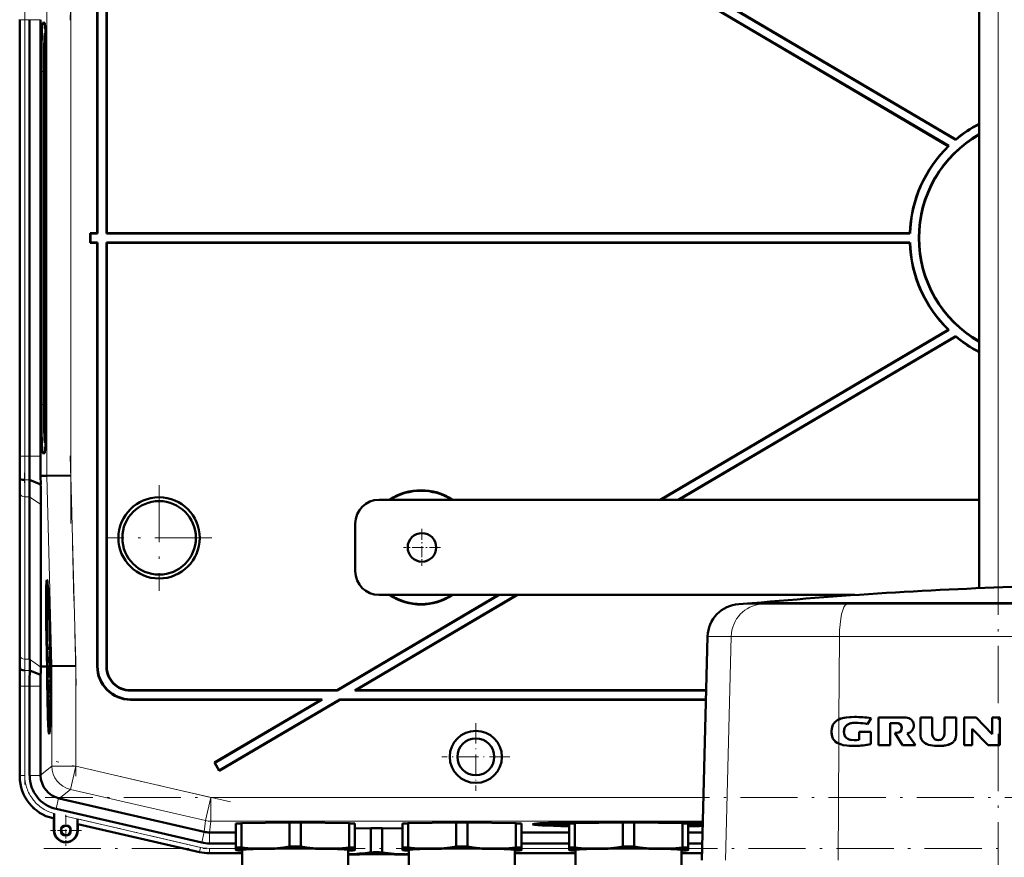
# Model space of a CAD drawing. Extents: x -1438 to 1837, y -1673 to 612.
# Tile 92 of 95: x 1179 to 1386, y 306 to 482. Entities that reach past the tile are written whole.
import ezdxf

# ---------------------------------------------------------------- set-up
doc = ezdxf.new("R2010")
doc.units = 0
doc.linetypes.add('DASHDOT', pattern=[18.5, 12, -3, 0.5, -3])

msp = doc.modelspace()

# ---------------------------------------------------------------- linework, layer by layer
at = {"color": 7, "linetype": 'DASHDOT', "lineweight": 18}
for p, q in [((1384.43, -290.12), (1384.43, 606.28)), ((1190.82, 530.56), (1189.56, 482.34)), ((1189.67, 496.55), (1189.67, 376.6)), ((1180.01, 381.55), (1180.01, 491.61)), ((1189.56, 390.81), (1190.82, 342.59)), ((1208.23, 384.67), (1208.23, 362.48)), ((1219.33, 373.58), (1197.13, 373.58)), ((1190.72, 348.78), (1190.72, 323.51)), ((1180.01, 321.75), (1180.01, 344.31)), ((1223.2, 318.12), (1186.6, 326.57)), ((1601.32, 319.07), (1184.33, 319.07)), ((1188.47, 315.15), (1219.77, 307.92)), ((1183.99, 308.36), (1601.67, 308.36))]:
    msp.add_line(p, q, dxfattribs=at)
at = {"color": 7, "lineweight": 50}
for p, q in [((1380.43, 363.01), (1380.43, 531.58)), ((1195.23, 526.58), (1195.23, 437.58)), ((1195.3, 526.51), (1195.3, 437.51)), ((1197.16, 437.51), (1197.16, 526.65)), ((1197.23, 437.58), (1197.23, 526.58)), ((1313.58, 491.58), (1374.07, 455.9)), ((1317.24, 491.58), (1375.52, 457.21)), ((1322.35, 486.33), (1373.96, 455.89)), ((1326.28, 486.33), (1375.51, 457.29)), ((1178.98, 482.44), (1178.98, 390.72)), ((1181.04, 482.43), (1181.04, 390.72)), ((1183.34, 390.72), (1183.34, 482.43)), ((1184.21, 481.76), (1183.77, 481.76)), ((1184.26, 479.58), (1184.38, 479.7)), ((1184.38, 479.59), (1184.27, 479.59)), ((1183.5, 471.58), (1183.5, 401.58)), ((1184.06, 471.58), (1184.06, 401.58)), ((1184.48, 401.58), (1184.48, 471.58)), ((1375.51, 457.29), (1375.52, 457.21)), ((1374.07, 455.9), (1373.96, 455.89)), ((1193.8, 437.51), (1193.73, 437.58)), ((1195.23, 437.58), (1193.73, 437.58)), ((1193.73, 435.58), (1193.73, 437.58)), ((1195.3, 437.51), (1193.8, 437.51)), ((1193.8, 435.65), (1193.8, 437.51)), ((1195.23, 437.58), (1195.3, 437.51)), ((1197.16, 437.51), (1197.23, 437.58)), ((1365.91, 437.51), (1197.16, 437.51)), ((1365.85, 437.58), (1197.23, 437.58)), ((1365.85, 437.58), (1365.91, 437.51)), ((1193.8, 435.65), (1193.73, 435.58)), ((1193.73, 435.58), (1195.23, 435.58)), ((1193.8, 435.65), (1195.3, 435.65)), ((1195.23, 435.58), (1195.3, 435.65)), ((1195.23, 346.57), (1195.23, 435.58)), ((1195.3, 346.64), (1195.3, 435.65)), ((1197.16, 435.65), (1197.16, 346.5)), ((1197.16, 435.65), (1365.91, 435.65)), ((1197.16, 435.65), (1197.23, 435.58)), ((1197.23, 435.58), (1197.23, 346.57)), ((1197.23, 435.58), (1365.85, 435.58)), ((1365.91, 435.65), (1365.85, 435.58)), ((1373.96, 417.26), (1313.45, 381.58)), ((1374.07, 417.25), (1313.58, 381.58)), ((1375.52, 415.94), (1317.24, 381.58)), ((1375.51, 415.86), (1317.38, 381.58)), ((1373.96, 417.26), (1374.07, 417.25)), ((1375.51, 415.86), (1375.52, 415.94)), ((1184.26, 393.57), (1184.38, 393.46)), ((1184.27, 393.57), (1184.38, 393.57)), ((1183.77, 391.39), (1184.21, 391.39)), ((1189.67, 386.66), (1184.67, 386.6)), ((1178.99, 386.15), (1178.95, 386.58)), ((1183.36, 384.78), (1181.01, 385.75)), ((1183.33, 386.58), (1184.67, 386.6)), ((1183.36, 384.78), (1183.33, 386.58)), ((1178.98, 349.51), (1178.98, 383.65)), ((1178.98, 349.51), (1178.98, 383.65)), ((1181.04, 348.09), (1181.04, 382.23)), ((1183.39, 346.58), (1183.39, 380.57)), ((1380.43, 381.58), (1254.43, 381.58)), ((1249.43, 366.58), (1249.43, 376.58)), ((1184.71, 362.94), (1184.91, 362.99)), ((1279.53, 361.58), (1245.62, 341.58)), ((1279.67, 361.58), (1245.64, 341.51)), ((1283.33, 361.58), (1249.3, 341.51)), ((1283.47, 361.58), (1249.56, 341.58)), ((1254.43, 361.58), (1354.36, 361.58)), ((1332.67, 359.85), (1329.94, 359.66)), ((1337.37, 359.85), (1332.67, 359.85)), ((1332.81, 359.85), (1332.67, 359.85)), ((1364.11, 359.85), (1332.81, 359.85)), ((1353.25, 359.85), (1337.37, 359.85)), ((1392.93, 359.85), (1353.25, 359.85)), ((1392.93, 359.85), (1364.11, 359.85)), ((1185.19, 355.49), (1185.2, 354.64)), ((1185.2, 354.64), (1185.23, 354.64)), ((1185.21, 354.69), (1185.22, 354.9)), ((1185.21, 354.69), (1185.23, 354.69)), ((1185.27, 353.52), (1185.26, 353.86)), ((1185.27, 353.67), (1185.27, 353.52)), ((1185.23, 352.99), (1185.26, 352.99)), ((1185.25, 352.27), (1185.23, 352.99)), ((1185.33, 351.55), (1185.24, 350.46)), ((1185.25, 352.27), (1185.3, 352.27)), ((1185.25, 351.78), (1185.25, 352.27)), ((1185.25, 351.78), (1185.33, 351.78)), ((1185.26, 353.03), (1185.27, 352.71)), ((1185.27, 352.71), (1185.28, 352.76)), ((1185.27, 352.71), (1185.31, 352.71)), ((1185.28, 352.83), (1185.31, 352.83)), ((1185.28, 352.76), (1185.28, 352.83)), ((1185.28, 352.76), (1185.31, 352.76)), ((1185.29, 352.32), (1185.3, 351.83)), ((1185.3, 351.83), (1185.33, 351.83)), ((1185.33, 351.55), (1185.33, 351.78)), ((1185.33, 351.55), (1185.34, 351.55)), ((1185.33, 351.14), (1185.33, 351.55)), ((1323.41, 352.86), (1322.18, 305.9)), ((1185.24, 350.05), (1185.33, 351.14)), ((1185.24, 350.46), (1185.24, 350.05)), ((1185.24, 350.05), (1185.39, 350.05)), ((1185.28, 349.8), (1185.39, 349.8)), ((1185.33, 351.14), (1185.35, 351.14)), ((1185.33, 349.8), (1185.33, 350.05)), ((1185.33, 349.61), (1185.34, 348.18)), ((1185.34, 349.61), (1185.33, 349.61)), ((1185.34, 349.61), (1185.4, 349.61)), ((1185.36, 347.78), (1185.34, 349.61)), ((1184.72, 346.6), (1184.67, 348.56)), ((1184.71, 348.56), (1184.77, 346.6)), ((1184.81, 346.6), (1184.76, 348.56)), ((1185.26, 348.53), (1185.31, 348.53)), ((1185.29, 347.83), (1185.26, 348.53)), ((1185.29, 347.83), (1185.31, 347.83)), ((1185.29, 347.33), (1185.29, 347.83)), ((1185.31, 347.88), (1185.31, 347.38)), ((1185.31, 347.38), (1185.36, 347.78)), ((1185.31, 347.38), (1185.46, 347.38)), ((1185.32, 348.67), (1185.34, 348.67)), ((1185.34, 348.18), (1185.32, 347.99)), ((1185.36, 347.78), (1185.45, 347.78)), ((1185.43, 348.57), (1185.47, 346.61)), ((1185.5, 349.08), (1185.46, 349.07)), ((1185.46, 349.07), (1185.5, 349.07)), ((1185.48, 348.06), (1185.53, 348.06)), ((1185.53, 348.06), (1185.48, 348.06)), ((1185.52, 346.61), (1185.48, 348.06)), ((1185.53, 348.06), (1185.56, 346.61)), ((1179.04, 346.15), (1179, 346.58)), ((1183.35, 344.8), (1181.06, 345.75)), ((1184.35, 346.59), (1183.39, 346.58)), ((1183.39, 346.43), (1183.39, 346.58)), ((1184.72, 346.59), (1184.35, 346.59)), ((1184.77, 346.6), (1184.81, 346.6)), ((1185.27, 346.79), (1185.29, 344.27)), ((1185.28, 346.79), (1185.27, 346.79)), ((1185.28, 346.79), (1185.47, 346.79)), ((1185.3, 344.91), (1185.28, 346.79)), ((1185.29, 347.33), (1185.46, 347.33)), ((1185.34, 346.74), (1185.47, 346.74)), ((1185.38, 345.56), (1185.47, 345.56)), ((1185.47, 346.61), (1185.52, 346.61)), ((1185.72, 346.61), (1185.56, 346.61)), ((1190.72, 346.67), (1185.72, 346.61)), ((1185.29, 344.27), (1185.46, 344.27)), ((1185.3, 344.32), (1185.36, 344.32)), ((1185.3, 343.73), (1185.3, 343.18)), ((1185.4, 343.73), (1185.3, 343.73)), ((1185.32, 345.21), (1185.37, 345.21)), ((1185.36, 344.81), (1185.36, 344.32)), ((1185.36, 344.32), (1185.46, 344.32)), ((1185.4, 343.73), (1185.45, 343.73)), ((1185.4, 342.92), (1185.4, 343.73)), ((1178.98, 323.43), (1178.98, 342.44)), ((1181.04, 323.63), (1181.04, 342.43)), ((1183.34, 323.72), (1183.34, 342.43)), ((1185.3, 343.18), (1185.39, 343.19)), ((1185.39, 343.19), (1185.31, 342.16)), ((1185.31, 342.16), (1185.31, 341.59)), ((1185.31, 341.59), (1185.41, 340.6)), ((1185.33, 341.88), (1185.34, 342.07)), ((1185.33, 341.88), (1185.43, 341.88)), ((1185.34, 341.7), (1185.33, 341.88)), ((1185.34, 342.07), (1185.4, 342.92)), ((1185.41, 340.94), (1185.34, 341.7)), ((1185.4, 342.92), (1185.44, 342.92)), ((1245.64, 341.51), (1202.16, 341.51)), ((1245.62, 341.58), (1202.23, 341.58)), ((1245.64, 341.51), (1245.62, 341.58)), ((1249.3, 341.51), (1249.56, 341.58)), ((1323.11, 341.51), (1249.3, 341.51)), ((1323.11, 341.58), (1249.56, 341.58)), ((1185.32, 340.57), (1185.33, 340.02)), ((1185.41, 340.57), (1185.32, 340.57)), ((1185.33, 340.02), (1185.39, 340.02)), ((1202.22, 339.58), (1242.23, 339.58)), ((1202.29, 339.65), (1242.48, 339.65)), ((1242.23, 339.58), (1219.83, 326.37)), ((1242.48, 339.65), (1219.93, 326.34)), ((1246.16, 339.58), (1220.85, 324.65)), ((1246.15, 339.65), (1220.87, 324.74)), ((1242.23, 339.58), (1242.48, 339.65)), ((1246.15, 339.65), (1323.06, 339.65)), ((1246.16, 339.58), (1246.15, 339.65)), ((1246.16, 339.58), (1323.06, 339.58)), ((1357.74, 335.73), (1356.96, 334.47)), ((1357.74, 335.73), (1356.96, 334.47)), ((1359.29, 335.83), (1359.29, 330.03)), ((1359.29, 335.83), (1365.06, 335.83)), ((1359.29, 335.83), (1359.29, 330.03)), ((1359.29, 335.83), (1365.06, 335.83)), ((1368.13, 335.83), (1368.13, 332.42)), ((1368.13, 335.83), (1370.59, 335.83)), ((1368.13, 335.83), (1368.13, 332.42)), ((1368.13, 335.83), (1370.59, 335.83)), ((1370.59, 335.83), (1370.59, 332.35)), ((1370.59, 335.83), (1370.59, 332.35)), ((1373.13, 335.83), (1373.13, 332.35)), ((1373.13, 335.83), (1375.59, 335.83)), ((1373.13, 335.83), (1373.13, 332.35)), ((1373.13, 335.83), (1375.59, 335.83)), ((1375.59, 335.83), (1375.59, 332.42)), ((1375.59, 335.83), (1375.59, 332.42)), ((1377.31, 335.83), (1377.31, 330.03)), ((1377.31, 335.83), (1379.8, 335.83)), ((1377.31, 335.83), (1377.31, 330.03)), ((1377.31, 335.83), (1379.8, 335.83)), ((1379.8, 335.83), (1383.17, 332.33)), ((1379.8, 335.83), (1383.17, 332.33)), ((1383.17, 335.83), (1383.17, 332.33)), ((1383.17, 335.83), (1384.8, 335.83)), ((1383.17, 335.83), (1383.17, 332.33)), ((1383.17, 335.83), (1384.8, 335.83)), ((1384.8, 335.83), (1384.8, 330.03)), ((1384.8, 335.83), (1384.8, 330.03)), ((1185.14, 334.14), (1185.33, 334.09)), ((1363.17, 334.67), (1361.72, 334.67)), ((1361.72, 334.67), (1361.72, 330.03)), ((1361.72, 334.67), (1363.17, 334.67)), ((1361.72, 334.67), (1361.72, 330.03)), ((1382.31, 330.03), (1378.94, 333.48)), ((1378.94, 333.48), (1378.94, 330.03)), ((1382.31, 330.03), (1378.94, 333.48)), ((1378.94, 333.48), (1378.94, 330.03)), ((1355.24, 332.82), (1357.68, 332.82)), ((1355.24, 332.82), (1355.24, 331.16)), ((1355.24, 332.82), (1355.24, 331.16)), ((1355.24, 332.82), (1357.68, 332.82)), ((1357.68, 332.82), (1357.68, 330.22)), ((1357.68, 332.82), (1357.68, 330.22)), ((1364.36, 330.03), (1362.72, 332.63)), ((1362.72, 332.63), (1363.17, 332.63)), ((1364.36, 330.03), (1362.72, 332.63)), ((1362.72, 332.63), (1363.17, 332.63)), ((1365.33, 332.51), (1367.05, 330.03)), ((1365.33, 332.51), (1367.05, 330.03)), ((1361.72, 330.03), (1359.29, 330.03)), ((1359.29, 330.03), (1361.72, 330.03)), ((1367.05, 330.03), (1364.36, 330.03)), ((1364.36, 330.03), (1367.05, 330.03)), ((1378.94, 330.03), (1377.31, 330.03)), ((1377.31, 330.03), (1378.94, 330.03)), ((1384.8, 330.03), (1382.31, 330.03)), ((1382.31, 330.03), (1384.8, 330.03)), ((1219.93, 326.34), (1219.83, 326.37)), ((1219.83, 326.37), (1220.85, 324.65)), ((1219.93, 326.34), (1220.87, 324.74)), ((1220.87, 324.74), (1220.85, 324.65)), ((1183.34, 323.72), (1183.34, 323.63)), ((1187.13, 318.87), (1187.21, 318.85)), ((1187.21, 318.85), (1217.69, 311.82)), ((1217.18, 309.57), (1186.61, 316.63)), ((1186.15, 314.62), (1185.95, 314.67)), ((1186.18, 314.65), (1186.15, 314.62)), ((1186.15, 312.12), (1186.15, 314.62)), ((1186.22, 315.67), (1186.21, 315.29)), ((1186.21, 315.29), (1186.21, 314.96)), ((1186.22, 312.12), (1186.22, 315.67)), ((1191.08, 314.55), (1191.08, 312.12)), ((1191.15, 313.47), (1191.11, 313.51)), ((1216.72, 307.56), (1191.15, 313.47)), ((1191.15, 313.47), (1191.15, 312.12)), ((1224.31, 308.52), (1224.31, 313.57)), ((1225.5, 313.62), (1235.62, 313.77)), ((1225.5, 308.57), (1225.5, 313.62)), ((1235.62, 308.72), (1235.62, 313.77)), ((1238, 313.77), (1248.12, 313.62)), ((1238, 308.72), (1238, 313.77)), ((1248.12, 308.57), (1248.12, 313.62)), ((1249.31, 308.52), (1249.31, 313.57)), ((1249.31, 312.52), (1252.67, 312.57)), ((1252.67, 307.52), (1252.67, 312.57)), ((1255.04, 312.57), (1259.31, 312.51)), ((1255.04, 307.52), (1255.04, 312.57)), ((1259.31, 308.52), (1259.31, 313.57)), ((1260.5, 313.62), (1270.62, 313.77)), ((1260.5, 308.57), (1260.5, 313.62)), ((1270.62, 308.72), (1270.62, 313.77)), ((1273, 313.77), (1283.12, 313.62)), ((1273, 308.72), (1273, 313.77)), ((1283.12, 308.57), (1283.12, 313.62)), ((1284.31, 308.52), (1284.31, 313.57)), ((1288.69, 313.41), (1288.63, 313.64)), ((1294.31, 308.52), (1294.31, 313.57)), ((1295.5, 313.62), (1305.62, 313.77)), ((1295.5, 308.57), (1295.5, 313.62)), ((1297.62, 313.65), (1297.62, 313.76)), ((1305.62, 308.72), (1305.62, 313.77)), ((1306.31, 313.89), (1306.31, 313.94)), ((1306.31, 313.94), (1306.31, 313.89)), ((1307.31, 313.94), (1307.31, 313.89)), ((1307.31, 313.89), (1307.31, 313.94)), ((1308, 313.77), (1318.12, 313.62)), ((1308, 308.72), (1308, 313.77)), ((1316, 313.76), (1316, 313.65)), ((1318.12, 308.57), (1318.12, 313.62)), ((1319.31, 308.52), (1319.31, 313.57)), ((1218.8, 311.69), (1218.81, 311.69)), ((1218.81, 311.69), (1224.31, 311.69)), ((1284.31, 311.69), (1294.31, 311.69)), ((1319.31, 311.69), (1322.33, 311.69)), ((1218.8, 309.39), (1224.31, 309.39)), ((1224.31, 308.52), (1224.31, 308.02)), ((1249.31, 308.02), (1249.31, 308.52)), ((1259.31, 308.52), (1259.31, 308.02)), ((1284.31, 309.39), (1294.31, 309.39)), ((1284.31, 308.02), (1284.31, 308.52)), ((1294.31, 308.52), (1294.31, 308.02)), ((1319.31, 309.39), (1322.27, 309.39)), ((1319.31, 308.02), (1319.31, 308.52)), ((1225.66, 307.33), (1218.8, 307.33)), ((1218.8, 307.33), (1225.66, 307.33)), ((1224.31, 308.02), (1224.31, 308)), ((1224.37, 307.98), (1224.31, 308)), ((1225.66, 302.63), (1225.66, 308.02)), ((1247.96, 308.02), (1247.96, 302.63)), ((1249.25, 307.98), (1249.31, 308)), ((1249.31, 308), (1249.31, 308.02)), ((1259.31, 308.02), (1259.31, 308)), ((1259.37, 307.98), (1259.31, 308)), ((1260.66, 302.63), (1260.66, 308.02)), ((1282.96, 308.02), (1282.96, 302.63)), ((1282.96, 307.33), (1295.66, 307.33)), ((1282.96, 307.33), (1295.66, 307.33)), ((1284.25, 307.98), (1284.31, 308)), ((1284.31, 308), (1284.31, 308.02)), ((1294.31, 308.02), (1294.31, 308)), ((1294.37, 307.98), (1294.31, 308)), ((1295.66, 302.63), (1295.66, 308.02)), ((1317.96, 308.02), (1317.96, 302.63)), ((1317.96, 307.33), (1322.22, 307.33)), ((1317.96, 307.33), (1322.22, 307.33)), ((1319.25, 307.98), (1319.31, 308)), ((1319.31, 308), (1319.31, 308.02))]:
    msp.add_line(p, q, dxfattribs=at)
at = {"color": 7, "lineweight": 18}
for p, q in [((1384.43, 363.16), (1384.43, 531.58)), ((1184.67, 486.56), (1184.67, 386.6)), ((1189.67, 386.66), (1189.67, 486.49)), ((1178.98, 482.43), (1179.01, 482.43)), ((1180.01, 482.43), (1179.01, 482.43)), ((1179.01, 390.72), (1179.01, 482.43)), ((1180.01, 482.43), (1181.04, 482.43)), ((1180.01, 482.43), (1180.01, 390.72)), ((1181.04, 482.43), (1183.34, 482.43)), ((1184.23, 481.73), (1183.77, 481.76)), ((1184.38, 479.69), (1184.27, 479.59)), ((1183.5, 471.58), (1184.06, 471.58)), ((1184.06, 401.58), (1183.5, 401.58)), ((1184.27, 393.57), (1184.38, 393.46)), ((1184.23, 391.42), (1183.77, 391.39)), ((1179.01, 390.72), (1178.98, 390.72)), ((1179.01, 390.72), (1180.01, 390.72)), ((1181.04, 390.72), (1180.01, 390.72)), ((1183.34, 390.72), (1181.04, 390.72)), ((1190.72, 346.67), (1189.67, 386.66)), ((1181.01, 385.75), (1179.99, 385.75)), ((1184.67, 386.6), (1185.72, 346.61)), ((1179.01, 382.92), (1179.01, 348.77)), ((1181.04, 382.23), (1180.01, 382.23)), ((1180.01, 348.09), (1180.01, 382.23)), ((1183.39, 380.57), (1181.04, 382.23)), ((1337.37, 359.85), (1334.72, 359.66)), ((1353.25, 359.85), (1352.62, 359.66)), ((1329.94, 359.66), (1334.72, 359.66)), ((1334.72, 359.66), (1352.62, 359.66)), ((1352.62, 359.66), (1433.24, 359.66)), ((1323.41, 352.86), (1328.37, 352.86)), ((1328.37, 352.86), (1327.18, 305.88)), ((1328.37, 352.86), (1351.09, 352.86)), ((1351.09, 352.86), (1350.98, 335.45)), ((1351.09, 352.86), (1434.77, 352.86)), ((1181.04, 348.09), (1180.01, 348.09)), ((1183.39, 346.43), (1181.04, 348.09)), ((1179, 346.58), (1178.95, 346.58)), ((1181.06, 345.75), (1180.03, 345.75)), ((1185.72, 346.61), (1185.72, 325.61)), ((1190.72, 325.61), (1190.72, 346.67)), ((1195.23, 346.57), (1195.3, 346.64)), ((1197.23, 346.57), (1197.16, 346.5)), ((1179.01, 342.43), (1178.98, 342.43)), ((1180.01, 342.43), (1179.01, 342.43)), ((1179.01, 323.63), (1179.01, 342.43)), ((1180.01, 342.43), (1181.04, 342.43)), ((1180.01, 323.63), (1180.01, 342.43)), ((1183.34, 342.43), (1181.04, 342.43)), ((1202.16, 341.51), (1202.23, 341.58)), ((1202.22, 339.58), (1202.29, 339.65)), ((1350.98, 335.45), (1350.95, 330.36)), ((1350.95, 330.36), (1350.8, 305.88)), ((1185.72, 325.61), (1183.34, 323.72)), ((1185.72, 325.61), (1190.72, 325.61)), ((1190.72, 325.61), (1189.59, 320.74)), ((1219.08, 319.07), (1190.72, 325.61)), ((1179.01, 323.63), (1178.98, 323.63)), ((1179.01, 323.63), (1180.01, 323.63)), ((1183.34, 323.63), (1181.04, 323.63)), ((1187.21, 318.85), (1189.59, 320.74)), ((1217.96, 314.2), (1189.59, 320.74)), ((1187.13, 318.87), (1186.61, 316.63)), ((1219.08, 319.07), (1217.96, 314.2)), ((1219.08, 319.07), (1219.08, 314.07)), ((1219.08, 319.07), (1322.52, 319.07)), ((1186.15, 314.66), (1186.15, 314.62)), ((1186.18, 314.65), (1186.15, 314.66)), ((1216.95, 308.57), (1191.08, 314.55)), ((1191.11, 313.51), (1216.73, 307.6)), ((1217.96, 314.2), (1217.69, 311.82)), ((1218.81, 311.69), (1219.08, 314.07)), ((1322.39, 314.07), (1219.08, 314.07)), ((1186.22, 312.12), (1186.15, 312.12)), ((1191.08, 312.12), (1191.15, 312.12)), ((1217.7, 311.81), (1217.18, 309.57)), ((1218.8, 311.69), (1218.8, 309.39)), ((1216.73, 307.6), (1216.95, 308.57)), ((1218.8, 308.36), (1224.31, 308.36)), ((1218.8, 307.36), (1218.8, 308.36)), ((1284.31, 308.36), (1294.31, 308.36)), ((1319.31, 308.36), (1322.24, 308.36)), ((1216.73, 307.6), (1216.72, 307.56)), ((1218.8, 307.36), (1225.66, 307.36)), ((1218.8, 307.36), (1218.8, 307.33)), ((1282.96, 307.36), (1295.66, 307.36)), ((1317.96, 307.36), (1322.22, 307.36))]:
    msp.add_line(p, q, dxfattribs=at)
at = {"color": 7, "linetype": 'DASHDOT', "lineweight": 18, "ltscale": 0.195001}
for p, q in [((1263.43, 375.48), (1263.43, 367.68)), ((1267.33, 371.58), (1259.53, 371.58))]:
    msp.add_line(p, q, dxfattribs=at)
at = {"color": 7, "linetype": 'DASHDOT', "lineweight": 18, "ltscale": 0.355368}
msp.add_line((1274.74, 334.68), (1274.74, 320.47), dxfattribs=at)
at = {"color": 7, "linetype": 'DASHDOT', "lineweight": 18, "ltscale": 0.355365}
msp.add_line((1281.85, 327.58), (1267.63, 327.58), dxfattribs=at)
at = {"color": 7, "linetype": 'DASHDOT', "lineweight": 18, "ltscale": 0.1625}
for p, q in [((1188.65, 315.37), (1188.65, 308.87)), ((1191.9, 312.12), (1185.4, 312.12))]:
    msp.add_line(p, q, dxfattribs=at)
at = {"color": 7, "lineweight": 50}
for points in [[(1185.23, 354.25), (1185.23, 354.2), (1185.22, 354.04), (1185.21, 352.98)], [(1185.25, 354.14), (1185.24, 354.23), (1185.23, 354.25)], [(1185.23, 352.99), (1185.23, 353.69), (1185.23, 353.74), (1185.24, 353.75)], [(1185.24, 353.75), (1185.24, 353.73), (1185.26, 353.51), (1185.26, 353.03)], [(1185.21, 352.98), (1185.24, 351.92), (1185.25, 351.78)], [(1185.28, 349.8), (1185.26, 349.69), (1185.26, 349.51)], [(1185.32, 348.67), (1185.29, 349.71), (1185.28, 349.78), (1185.28, 349.8)], [(1185.25, 348.53), (1185.28, 347.47), (1185.29, 347.33)], [(1185.26, 348.53), (1185.27, 349.2), (1185.28, 349.31)], [(1185.28, 349.31), (1185.29, 349.2), (1185.31, 348.54)], [(1185.34, 346.74), (1185.33, 346.56), (1185.31, 345.67)], [(1185.32, 345.21), (1185.34, 346.17), (1185.34, 346.23), (1185.35, 346.25)], [(1185.38, 345.56), (1185.36, 346.52), (1185.35, 346.69), (1185.34, 346.74)], [(1185.35, 346.25), (1185.36, 346.13), (1185.37, 345.55)], [(1185.36, 344.32), (1185.38, 344.83), (1185.38, 345.56)], [(1185.37, 345.55), (1185.37, 344.88), (1185.36, 344.83), (1185.36, 344.81)], [(1350.98, 335.45), (1351.48, 335.64), (1352, 335.78), (1352.54, 335.87), (1353.57, 335.94), (1354.26, 335.96)], [(1350.98, 335.45), (1351.33, 335.6), (1351.71, 335.71), (1352.5, 335.86), (1353.19, 335.92), (1354.26, 335.96)], [(1349.64, 334.07), (1349.49, 333.51), (1349.44, 332.95)], [(1349.64, 334.07), (1349.48, 333.43), (1349.44, 332.95)], [(1349.44, 332.95), (1349.44, 332.57), (1349.49, 332.17), (1349.58, 331.82)], [(1349.44, 332.95), (1349.48, 332.25), (1349.58, 331.82)], [(1352.43, 331.67), (1352.27, 331.9), (1352.16, 332.15), (1352.09, 332.42), (1352.05, 332.91)], [(1352.43, 331.67), (1352.26, 331.91), (1352.15, 332.18), (1352.09, 332.44), (1352.05, 332.91)], [(1353.66, 334.66), (1353.93, 334.69), (1354.49, 334.71), (1355.02, 334.7)], [(1353.66, 334.66), (1353.94, 334.69), (1354.5, 334.71), (1355.02, 334.7)], [(1349.98, 331.07), (1350.33, 330.73), (1350.74, 330.47), (1350.95, 330.36)], [(1349.98, 331.07), (1350.29, 330.76), (1350.62, 330.54), (1350.95, 330.36)], [(1355.24, 331.16), (1354.72, 331.11), (1354.19, 331.09), (1353.58, 331.12), (1353.49, 331.14)], [(1355.24, 331.16), (1354.71, 331.11), (1354.18, 331.09), (1353.49, 331.14)], [(1368.13, 332.42), (1368.11, 331.98), (1368.19, 331.56), (1368.33, 331.24), (1368.64, 330.82)], [(1368.13, 332.42), (1368.11, 331.99), (1368.19, 331.56), (1368.33, 331.24), (1368.64, 330.82)], [(1350.95, 330.36), (1351.51, 330.15), (1351.9, 330.06), (1352.68, 329.95)], [(1350.95, 330.36), (1351.51, 330.15), (1351.9, 330.06), (1352.68, 329.95)], [(1369.48, 330.24), (1369.83, 330.11), (1370.21, 330.01), (1371.04, 329.89)], [(1369.48, 330.24), (1369.82, 330.11), (1370.2, 330.01), (1371.04, 329.89)], [(1371.04, 329.89), (1372.17, 329.86), (1372.92, 329.92), (1373.65, 330.05), (1373.96, 330.13)], [(1371.04, 329.89), (1371.82, 329.86), (1372.43, 329.87), (1373.04, 329.93), (1373.65, 330.04), (1373.96, 330.13)], [(1186.21, 314.96), (1186.19, 314.67), (1186.18, 314.65), (1186.18, 314.65)], [(1230.56, 308.3), (1229.38, 308.3), (1228.2, 308.34), (1226.86, 308.43), (1225.5, 308.57)], [(1235.62, 308.72), (1234.34, 308.55), (1233.08, 308.43), (1231.82, 308.34), (1230.56, 308.3)], [(1243.06, 308.3), (1241.8, 308.34), (1240.55, 308.43), (1239.28, 308.55), (1238, 308.72)], [(1248.12, 308.57), (1246.76, 308.43), (1245.42, 308.34), (1244.24, 308.3), (1243.06, 308.3)], [(1265.56, 308.3), (1264.38, 308.3), (1263.2, 308.34), (1261.86, 308.43), (1260.5, 308.57)], [(1270.62, 308.72), (1269.34, 308.55), (1268.08, 308.43), (1266.82, 308.34), (1265.56, 308.3)], [(1278.06, 308.3), (1276.8, 308.34), (1275.55, 308.43), (1274.28, 308.55), (1273, 308.72)], [(1283.12, 308.57), (1281.76, 308.43), (1280.42, 308.34), (1279.24, 308.3), (1278.06, 308.3)], [(1300.56, 308.3), (1299.38, 308.3), (1298.2, 308.34), (1296.86, 308.43), (1295.5, 308.57)], [(1305.62, 308.72), (1304.34, 308.55), (1303.08, 308.43), (1301.82, 308.34), (1300.56, 308.3)], [(1313.06, 308.3), (1311.8, 308.34), (1310.55, 308.43), (1309.28, 308.55), (1308, 308.72)], [(1318.12, 308.57), (1316.76, 308.43), (1315.42, 308.34), (1314.24, 308.3), (1313.06, 308.3)], [(1260.11, 307.1), (1258.85, 307.14), (1257.59, 307.23), (1256.33, 307.35), (1255.04, 307.52)]]:
    msp.add_lwpolyline(points, dxfattribs=at)
for centre, radius in [((1208.23, 373.58), 8.54), ((1208.23, 373.58), 7.72), ((1263.43, 371.58), 3), ((1274.74, 327.58), 5.47), ((1274.74, 327.58), 3.88), ((1188.65, 312.12), 1.07), ((1188.65, 312.12), 1)]:
    msp.add_circle(centre, radius, dxfattribs=at)
for centre, radius, start, end in [((1392.83, 436.58), 27, 117.3394, 129.8868), ((1392.83, 436.58), 26.93, 117.4162, 129.9916), ((1392.83, 436.58), 25.07, 119.6446, 240.3554), ((1392.83, 436.58), 25, 119.7358, 240.2642), ((1392.83, 436.58), 27, 134.3346, 177.8775), ((1392.83, 436.58), 26.93, 134.1403, 178.0206), ((1392.83, 436.58), 27, 182.1225, 225.6654), ((1392.83, 436.58), 26.93, 181.9794, 225.8597), ((1392.83, 436.58), 27, 230.1132, 242.6606), ((1392.83, 436.58), 26.93, 230.0084, 242.5838), ((831.9, 390.63), 347.08, 359.3309, 0.0147), ((760.97, 390.61), 420.07, 359.3362, 0.0142), ((657.43, 390.68), 525.91, 359.5531, 0.0043), ((971.62, 383.4), 207.36, 0.0695, 0.8788), ((930.53, 381.93), 250.51, 0.0685, 0.8723), ((882, 380.22), 301.39, 0.0679, 0.8668), ((1263.23, 371.58), 12, 56.4427, 123.5573), ((1263.23, 371.58), 11.9, 57.2111, 122.7889), ((1254.43, 376.58), 5, 90, 180), ((1254.43, 366.58), 5, 180, 270), ((1184.77, 362.88), 0.0805, 131.3824, 175.1607), ((1419.52, -589.29), 953.1, 91.59877, 95.2198), ((1263.23, 371.58), 12, 236.4427, 303.5573), ((1263.23, 371.58), 11.9, 237.2111, 302.7889), ((1330.41, 352.68), 7, 93.8317, 178.5), ((1185.08, 354.69), 0.129, 340.7839, 4.1342), ((1212.26, 353.12), 26.99, 179.3878, 180.6002), ((1182.43, 352.55), 2.88, 355.3642, 0.8659), ((1180.36, 352.21), 4.95, 355.5549, 0.5649), ((971.76, 349.76), 207.22, 359.1215, 359.9313), ((1391.63, 349.76), 212.65, 180.0672, 180.8563), ((1215.82, 348.92), 30.57, 178.907, 180.7397), ((1350.34, 348.29), 169.29, 180.0674, 180.8603), ((1167.35, 348.28), 17.96, 358.714, 0.8172), ((1151.95, 348.36), 33.37, 359.353, 0.5324), ((831.39, 342.52), 347.59, 359.9857, 0.6685), ((1536.31, 342.52), 357.33, 179.3489, 180.0131), ((1465.44, 342.5), 284.4, 179.3457, 180.0134), ((1298.16, 343.45), 114.81, 178.509, 179.3265), ((1127.04, 346.17), 58.27, 358.7578, 359.5115), ((1202.22, 346.57), 6.99, 179.9842, 270.0158), ((1202.29, 346.64), 6.99, 179.9842, 270.0158), ((1202.15, 346.5), 5, 179.9843, 270.0157), ((1202.22, 346.57), 5, 179.9843, 270.0157), ((1383.73, 342.49), 200.39, 179.3393, 180.0144), ((1185.17, 344.31), 0.129, 340.7839, 4.1342), ((1163.38, 345.24), 21.94, 357.5981, 359.9187), ((1352.22, 332.81), 2.92, 115.0984, 135.8287), ((1352.22, 332.81), 2.92, 115.0956, 135.8321), ((1354.22, 308.64), 27.32, 82.5911, 89.9089), ((1354.22, 308.64), 27.32, 82.5909, 89.9086), ((1365.06, 334.16), 1.67, 279.3025, 90.0001), ((1365.06, 334.16), 1.67, 279.3043, 89.9984), ((1351.8, 333.24), 2.32, 136.2603, 158.9693), ((1351.8, 333.24), 2.32, 136.2782, 158.9504), ((1354, 332.94), 1.95, 160.442, 180.7542), ((1354, 332.94), 1.94, 160.4236, 180.7755), ((1353.58, 333.06), 1.51, 137.078, 159.43), ((1353.58, 333.06), 1.51, 137.1021, 159.4073), ((1353.72, 332.93), 1.7, 116.0954, 137.168), ((1353.71, 332.94), 1.68, 115.9974, 137.2564), ((1353.95, 332.4), 2.28, 97.3661, 115.4311), ((1353.95, 332.4), 2.28, 97.3642, 115.4321), ((1354.7, 323.79), 10.92, 78.0482, 88.3469), ((1354.7, 323.76), 10.95, 78.063, 88.3336), ((1363.17, 333.65), 1.02, 270, 90), ((1363.17, 333.65), 1.02, 269.9999, 90.0001), ((1351.62, 332.45), 2.14, 197.099, 220.0319), ((1351.62, 332.45), 2.14, 197.1086, 220.0351), ((1353.52, 332.67), 1.48, 222.4541, 241.9823), ((1353.52, 332.67), 1.48, 222.435, 241.9991), ((1353.86, 333.32), 2.21, 242.0789, 260.3777), ((1353.85, 333.29), 2.18, 241.9829, 260.4833), ((1370.55, 332.69), 2.67, 224.5724, 246.4211), ((1370.55, 332.69), 2.68, 224.578, 246.4148), ((1371.86, 332.35), 1.27, 179.9999, 0.0001), ((1371.86, 332.35), 1.27, 180.0001, 359.9999), ((1373.8, 331.99), 1.76, 305.0672, 327.706), ((1373.8, 331.99), 1.76, 305.0636, 327.711), ((1373.65, 332.04), 1.92, 328.8884, 347.8911), ((1373.64, 332.04), 1.92, 328.9021, 347.8761), ((1372.48, 332.3), 3.12, 347.6266, 2.1846), ((1372.49, 332.3), 3.11, 347.6055, 2.2068), ((1354.18, 348.51), 18.62, 265.3606, 270.8636), ((1354.18, 348.32), 18.43, 265.3328, 270.8934), ((1354.33, 346.89), 17, 270.4598, 281.3733), ((1354.33, 346.83), 16.94, 270.441, 281.3924), ((1373.08, 333.05), 3.05, 286.7705, 304.6801), ((1373.08, 333.05), 3.04, 286.7565, 304.693), ((1187.97, 323.43), 8.99, 179.9916, 257.0084), ((1188.23, 323.63), 7.18, 179.9917, 257.0084), ((1188.34, 323.73), 5, 181.055, 255.9535), ((1188.65, 312.12), 2.5, 180, 360), ((1188.65, 312.12), 2.43, 180, 360), ((1218.8, 316.58), 7.19, 257.0007, 269.9996), ((1218.8, 316.58), 9.25, 257.0008, 269.9996), ((1218.8, 316.58), 9.25, 257.0007, 269.9996), ((1246.85, 346.22), 39.13, 271.6211, 278.5521), ((1260.64, 342.13), 35.03, 269.1343, 270.0373)]:
    msp.add_arc(centre, radius, start, end, dxfattribs=at)
at = {"color": 7, "lineweight": 18}
for centre, radius, start, end in [((795.41, 390.62), 383.61, 359.3319, 0.0146), ((761.21, 390.61), 418.8, 359.3343, 0.0144), ((949.92, 382.64), 229.1, 0.0694, 0.8776), ((930.1, 381.93), 249.92, 0.0689, 0.8746), ((1369.93, 349), 190.91, 180.0672, 180.8551), ((1350, 348.29), 169.99, 180.0672, 180.857), ((1499.84, 342.51), 320.83, 179.3498, 180.013), ((1465.64, 342.5), 285.63, 179.3484, 180.0131), ((1188.23, 323.63), 9.21, 179.995, 257.0049), ((1188.19, 323.63), 8.17, 179.9533, 198.521), ((1188.16, 323.59), 8.13, 198.374, 217.9741), ((1188.18, 323.58), 8.15, 217.7959, 237.3863), ((1188.21, 323.6), 8.18, 237.2765, 255.8645), ((1219.08, 319.07), 5, 257, 270), ((1218.8, 316.56), 8.2, 256.9878, 270.0122), ((1218.8, 316.58), 9.21, 257.0008, 269.9996)]:
    msp.add_arc(centre, radius, start, end, dxfattribs=at)
at = {"color": 7, "lineweight": 50}
for centre, major_axis, ratio, start_param, end_param in [((1183.77, 471.58), (0, 10.19), 0.026177, 0, 1.570796), ((1184.21, 471.58), (0, 10.19), 0.026177, 4.712389, 6.281573), ((1184.27, 471.58), (0, 8.01), 0.026177, 0.026189, 1.570796), ((1184.27, 471.58), (0, 8.01), 0.026177, 0, 0.026189), ((1183.77, 401.58), (0, 10.19), 0.026177, 1.570796, 3.141593), ((1184.27, 401.58), (0, 8.01), 0.026177, 1.570796, 3.115404), ((1184.21, 401.58), (0, 10.19), 0.026177, 3.143205, 4.712389), ((1184.27, 401.58), (0, 8.01), 0.026177, 3.115404, 3.141593), ((1179.99, 386.16), (1, 0), 0.414255, 3.173659, 4.709544), ((1185.09, 348.59), (-0.42, 16.16), 0.026173, 6.280576, 7.855052), ((1185.09, 348.59), (-0.42, 16.16), 0.026173, 4.741634, 6.280576), ((1185.09, 348.5), (0.38, -14.44), 0.026173, 3.226889, 4.707021), ((1185.09, 348.5), (0.38, -14.44), 0.026173, 1.609988, 3.148207), ((1185.09, 348.59), (-0.33, 12.78), 0.026173, 6.282843, 7.855052), ((1185.09, 348.59), (-0.33, 12.78), 0.026173, 4.710405, 6.280451), ((1180.03, 346.16), (1, 0), 0.414215, 3.173659, 4.709549), ((1185.13, 348.57), (0.14, -16.16), 0.026177, 4.834429, 4.834737), ((1185.14, 348.55), (0, -16.16), 0.026176, 4.834208, 6.285691), ((1185.14, 348.6), (0, 14.46), 0.026176, 1.709834, 3.133726), ((1185.14, 348.56), (0, -12.78), 0.026176, 4.866384, 6.285706), ((1185.14, 348.56), (0, -12.78), 0.026176, 0.00252, 1.417487), ((1185.14, 348.6), (0, 14.46), 0.026176, 3.133726, 4.574036), ((1185.14, 348.55), (0, -16.16), 0.026176, 0.002506, 1.449971), ((1185.61, 348.57), (0.09, -10.11), 0.026177, 4.834336, 4.888689), ((1185.61, 348.57), (0.09, -10.11), 0.026177, 5.150868, 5.21111), ((1191.11, 314.54), (0, -1.03), 0.034024, 4.704525, 6.240414), ((1236.81, 313.41), (13.8, 0), 0.026177, 2.531934, 2.704054), ((1236.81, 313.41), (13.8, 0), 0.026177, 1.484737, 1.656856), ((1236.81, 313.41), (13.8, 0), 0.026177, 0.437539, 0.609658), ((1253.86, 312.21), (13.8, 0), 0.026177, 1.484737, 1.656856), ((1271.81, 313.41), (13.8, 0), 0.026177, 2.531934, 2.704054), ((1271.81, 313.41), (13.8, 0), 0.026177, 1.484737, 1.656856), ((1271.81, 313.41), (13.8, 0), 0.026177, 0.437539, 0.609658), ((1306.81, 313.41), (-20.18, 0), 0.026177, 6.280911, 7.185931), ((1306.81, 313.41), (-20.18, 0), 0.026177, 4.73717, 6.280911), ((1306.81, 313.41), (-18.12, 0), 0.026177, 4.739988, 6.290255), ((1306.81, 313.41), (-18.12, 0), 0.026177, 0.00707, 0.809447), ((1306.81, 313.41), (-16.2, 0), 0.026177, 6.280893, 6.972835), ((1306.81, 313.41), (-16.2, 0), 0.026177, 4.712389, 6.280893), ((1306.81, 313.41), (13.8, 0), 0.026177, 2.531934, 2.704054), ((1306.81, 313.41), (13.8, 0), 0.026177, 1.484737, 1.656856), ((1306.81, 313.41), (-16.2, 0), 0.026177, 3.422504, 4.712389), ((1306.81, 313.41), (-20.18, 0), 0.026177, 3.830746, 4.687608), ((1306.81, 313.41), (-18.12, 0), 0.026177, 3.678269, 4.68479), ((1306.81, 313.41), (13.8, 0), 0.026177, 0.437539, 0.609658), ((1306.81, 313.41), (-16.2, 0), 0.026177, 2.451943, 2.859309), ((1306.81, 313.41), (-18.12, 0), 0.026177, 2.332146, 2.60354), ((1306.81, 313.41), (-20.18, 0), 0.026177, 2.238847, 2.451069), ((1218.81, 316.69), (4.97, -0.57), 0.999653, 4.598982, 4.823231), ((1236.81, 308.36), (-13.8, 0), 0.026177, 5.673527, 5.845646), ((1236.81, 308.02), (12.5, 0), 0.026177, 6.185296, 9.424778), ((1236.81, 308.02), (11.15, 0), 0.026177, 0, 3.141593), ((1236.81, 308.36), (-13.8, 0), 0.026177, 4.626329, 4.798449), ((1236.81, 308.36), (-13.8, 0), 0.026177, 3.579132, 3.751251), ((1271.81, 308.36), (-13.8, 0), 0.026177, 5.673527, 5.845646), ((1271.81, 308.02), (12.5, 0), 0.026177, 6.185296, 9.424778), ((1271.81, 308.02), (11.15, 0), 0.026177, 0, 3.141593), ((1271.81, 308.36), (-13.8, 0), 0.026177, 4.626329, 4.798449), ((1271.81, 308.36), (-13.8, 0), 0.026177, 3.579132, 3.751251), ((1306.81, 308.36), (-13.8, 0), 0.026177, 5.673527, 5.845646), ((1306.81, 308.02), (12.5, 0), 0.026177, 6.185296, 9.424778), ((1306.81, 308.02), (11.15, 0), 0.026177, 0, 3.141593), ((1306.81, 308.36), (-13.8, 0), 0.026177, 4.626329, 4.798449), ((1306.81, 308.36), (-13.8, 0), 0.026177, 3.579132, 3.751251), ((1236.81, 308.02), (12.5, 0), 0.026177, 3.141593, 3.239482), ((1236.81, 308.02), (12.5, 0), 0.026177, 3.239482, 3.610643), ((1236.81, 308.02), (12.5, 0), 0.026177, 5.814135, 6.185296), ((1253.86, 306.82), (12.5, 0), 0.026177, 0.995399, 2.062164), ((1253.86, 306.82), (11.15, 0), 0.026177, 0.914669, 2.12817), ((1253.86, 307.16), (-13.8, 0), 0.026177, 4.626329, 4.798449), ((1271.81, 308.02), (12.5, 0), 0.026177, 3.141593, 3.239482), ((1271.81, 308.02), (12.5, 0), 0.026177, 3.239482, 3.610643), ((1271.81, 308.02), (12.5, 0), 0.026177, 5.814135, 6.185296), ((1306.81, 308.02), (12.5, 0), 0.026177, 3.141593, 3.239482), ((1306.81, 308.02), (12.5, 0), 0.026177, 3.239482, 3.610643), ((1306.81, 308.02), (12.5, 0), 0.026177, 5.814135, 6.185296)]:
    msp.add_ellipse(centre, major_axis=major_axis, ratio=ratio, start_param=start_param, end_param=end_param, dxfattribs=at)
at = {"color": 7, "lineweight": 18}
for centre, major_axis, ratio, start_param, end_param in [((1180.01, 382.94), (-1, 0), 0.707107, 0.034907, 1.570796), ((1335.18, 352.68), (0, -7), 0.972225, 3.208469, 4.686209), ((1352.73, 352.68), (0, -7), 0.234049, 3.208469, 4.686209), ((1180.01, 348.8), (-1, 0), 0.707107, 0.034907, 1.570796), ((1190.72, 325.61), (-3.11, 3.91), 0.999441, 0.899117, 2.242476)]:
    msp.add_ellipse(centre, major_axis=major_axis, ratio=ratio, start_param=start_param, end_param=end_param, dxfattribs=at)

doc.saveas('drawing.dxf')
